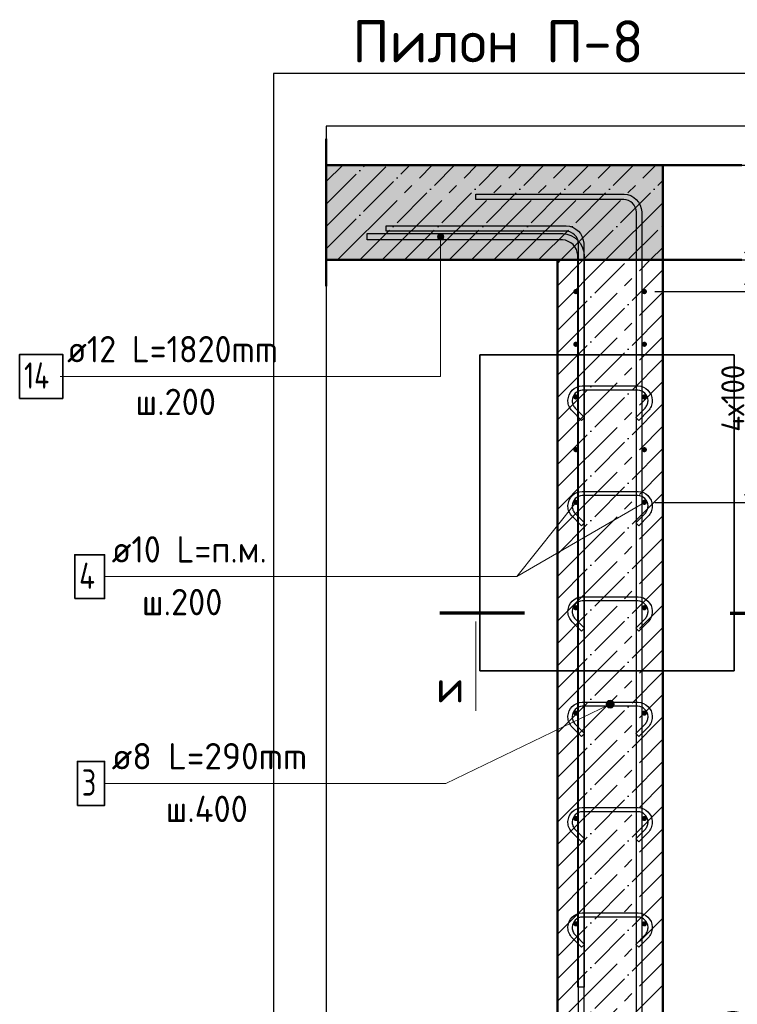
# Model space of a CAD drawing. Header units: millimetres. Extents: x -19950 to 69837, y -2757 to 40090.
# Tile 26 of 136: x -13046 to -11684, y 8500 to 10369. Entities that reach past the tile are written whole.
import ezdxf

# ---------------------------------------------------------------- set-up
doc = ezdxf.new("R2010")
doc.units = ezdxf.units.MM
doc.header["$PDMODE"] = 65
doc.linetypes.add('______11', pattern=[100, 80, -10, 0, -10])
doc.linetypes.add('______5', pattern=[220, 160, -20, 20, -20])
for name, color, linetype, lineweight in [('Standard', 7, 'Continuous', 25), ('Арм.стержн. вертикальными 1', 22, 'Continuous', 35), ('Арм.стержн.горизонт. 1', 180, 'Continuous', 35), ('Размерная линия_ общее', 7, 'Continuous', 13)]:
    doc.layers.add(name, color=color, linetype=linetype, lineweight=lineweight)
doc.layers.add('Арм.стержн. вертикальными 2', color=7, linetype='Continuous', lineweight=35, true_color=0x006e00)
doc.layers.add('Арм.стержн.Стяжки', color=7, linetype='Continuous', lineweight=35, true_color=0x501e0f)
doc.styles.add('ISOCPEUR', font='ISOCPEUR')
doc.dimstyles.new('DIMSTYLE_12', dxfattribs={"dimtxt": 44, "dimasz": 50, "dimexe": 0, "dimexo": 0, "dimgap": 22, "dimtad": 0, "dimdec": 0, "dimrnd": 5, "dimzin": 12, "dimdsep": 46, "dimtxsty": 'ISOCPEUR', "dimblk1": 'ALL_ML_STRICH', "dimblk2": 'ALL_ML_STRICH', "dimsah": 1, "dimcen": 0, "dimclrd": 7, "dimclre": 256, "dimclrt": 7, "dimadec": 0, "dimazin": 0, "dimtfac": 1, "dimtdec": 0, "dimtix": 1, "dimtmove": 2, "dimatfit": 3, "dimfxl": 0, "dimtvp": 1.2, "dimtzin": 0, "dimlwd": 0, "dimlwe": -3, "dimarcsym": 0})
doc.dimstyles.new('DIMSTYLE_7', dxfattribs={"dimtxt": 44, "dimasz": 50, "dimexe": 0, "dimexo": 0, "dimgap": 22, "dimtad": 2, "dimdec": 0, "dimrnd": 5, "dimzin": 12, "dimdsep": 46, "dimtxsty": 'ISOCPEUR', "dimblk1": 'ALL_ML_STRICH', "dimblk2": 'ALL_ML_STRICH', "dimsah": 1, "dimcen": 0, "dimclrd": 7, "dimclre": 256, "dimclrt": 7, "dimadec": 0, "dimazin": 0, "dimtfac": 1, "dimtdec": 0, "dimtix": 1, "dimtmove": 2, "dimatfit": 3, "dimfxl": 0, "dimtzin": 0, "dimlwd": 0, "dimlwe": -3, "dimarcsym": 0})

# ---------------------------------------------------------------- blocks, each defined once
blk = doc.blocks.new('ALL_ML_STRICH')
at = {"color": 0, "linetype": 'ByBlock', "lineweight": -2}
for p, q in [((0, -0.5), (0, 0.5)), ((-1, 0), (0.5, 0)), ((-0.3, -0.3), (0.3, 0.3))]:
    blk.add_line(p, q, dxfattribs=at)
blk = doc.blocks.new('*D265')
at = {"layer": 'DEFPOINTS', "color": 7, "linetype": 'Continuous', "lineweight": 13, "transparency": 33554687}
for p in [(-11825.3, 9912.6), (-11777.4, 6792.6), (-11448.1, 6792.6)]:
    blk.add_point(p, dxfattribs=at)
at = {"layer": 'Размерная линия_ общее', "color": 253, "linetype": 'Continuous', "lineweight": -2, "true_color": 0xa0a0a0, "transparency": 33554687}
for p, q in [((-11805.3, 9912.6), (-11448.1, 9912.6)), ((-11757.4, 6792.6), (-11448.1, 6792.6))]:
    blk.add_line(p, q, dxfattribs=at)
at = {"layer": 'Размерная линия_ общее', "color": 7, "linetype": 'Continuous', "lineweight": -2, "transparency": 33554687}
blk.add_line((-11448.1, 6792.6), (-11448.1, 9912.6), dxfattribs=at)
at = {"layer": 'Размерная линия_ общее', "color": 7, "linetype": 'Continuous', "lineweight": 13, "transparency": 33554687, "xscale": 50, "yscale": 50, "zscale": 50}
for p, rotation in [((-11448.1, 9912.6), 90), ((-11448.1, 6792.6), 270)]:
    blk.add_blockref('ALL_ML_STRICH', p, dxfattribs=dict(at, rotation=rotation))
at = {"layer": 'Размерная линия_ общее', "color": 7, "linetype": 'Continuous', "lineweight": 13, "transparency": 33554687, "insert": (-11485.1, 8359.2), "char_height": 44, "width": 176, "attachment_point": 5, "rotation": 90, "style": 'ISOCPEUR'}
blk.add_mtext('\\A1;{3120}', dxfattribs=at)
blk = doc.blocks.new('*D266')
at = {"layer": 'DEFPOINTS', "color": 7, "linetype": 'Continuous', "lineweight": 13, "transparency": 33554687}
for p in [(-11825.3, 10092.6), (-11825.3, 9912.6), (-11448.1, 9912.6)]:
    blk.add_point(p, dxfattribs=at)
at = {"layer": 'Размерная линия_ общее', "color": 253, "linetype": 'Continuous', "lineweight": -2, "true_color": 0xa0a0a0, "transparency": 33554687}
for p, q in [((-11805.3, 10092.6), (-11448.1, 10092.6)), ((-11805.3, 9912.6), (-11448.1, 9912.6))]:
    blk.add_line(p, q, dxfattribs=at)
at = {"layer": 'Размерная линия_ общее', "color": 7, "linetype": 'Continuous', "lineweight": -2, "transparency": 33554687}
blk.add_line((-11448.1, 9912.6), (-11448.1, 10092.6), dxfattribs=at)
at = {"layer": 'Размерная линия_ общее', "color": 7, "linetype": 'Continuous', "lineweight": 13, "transparency": 33554687, "xscale": 50, "yscale": 50, "zscale": 50}
for p, rotation in [((-11448.1, 10092.6), 90), ((-11448.1, 9912.6), 270)]:
    blk.add_blockref('ALL_ML_STRICH', p, dxfattribs=dict(at, rotation=rotation))
at = {"layer": 'Размерная линия_ общее', "color": 7, "linetype": 'Continuous', "lineweight": 13, "transparency": 33554687, "insert": (-11485.1, 10009.2), "char_height": 44, "width": 132, "attachment_point": 5, "rotation": 90, "style": 'ISOCPEUR'}
blk.add_mtext('\\A1;{180}', dxfattribs=at)
blk = doc.blocks.new('*D269')
at = {"layer": 'DEFPOINTS', "color": 7, "linetype": 'Continuous', "lineweight": 13, "transparency": 33554687}
for p in [(-11860.3, 9452.6), (-11860.3, 7252.6), (-11655.3, 7252.6)]:
    blk.add_point(p, dxfattribs=at)
at = {"layer": 'Размерная линия_ общее', "color": 253, "linetype": 'Continuous', "lineweight": -2, "true_color": 0xa0a0a0, "transparency": 33554687}
for p, q in [((-11840.3, 9452.6), (-11655.3, 9452.6)), ((-11840.3, 7252.6), (-11655.3, 7252.6))]:
    blk.add_line(p, q, dxfattribs=at)
at = {"layer": 'Размерная линия_ общее', "color": 7, "linetype": 'Continuous', "lineweight": -2, "transparency": 33554687}
blk.add_line((-11655.3, 7252.6), (-11655.3, 9452.6), dxfattribs=at)
at = {"layer": 'Размерная линия_ общее', "color": 7, "linetype": 'Continuous', "lineweight": 13, "transparency": 33554687, "xscale": 50, "yscale": 50, "zscale": 50}
for p, rotation in [((-11655.3, 9452.6), 90), ((-11655.3, 7252.6), 270)]:
    blk.add_blockref('ALL_ML_STRICH', p, dxfattribs=dict(at, rotation=rotation))
at = {"layer": 'Размерная линия_ общее', "color": 7, "linetype": 'Continuous', "lineweight": 13, "transparency": 33554687, "insert": (-11714.3, 8208.6), "char_height": 44, "width": 2.2, "attachment_point": 1, "rotation": 90, "line_spacing_factor": 0.60241, "style": 'ISOCPEUR'}
blk.add_mtext('\\W0.91;11х200=2200', dxfattribs=at)
blk = doc.blocks.new('*D270')
at = {"layer": 'DEFPOINTS', "color": 7, "linetype": 'Continuous', "lineweight": 13, "transparency": 33554687}
for p in [(-11860.3, 9852.6), (-11860.3, 9452.6), (-11655.3, 9452.6)]:
    blk.add_point(p, dxfattribs=at)
at = {"layer": 'Размерная линия_ общее', "color": 253, "linetype": 'Continuous', "lineweight": -2, "true_color": 0xa0a0a0, "transparency": 33554687}
for p, q in [((-11840.3, 9852.6), (-11655.3, 9852.6)), ((-11840.3, 9452.6), (-11655.3, 9452.6))]:
    blk.add_line(p, q, dxfattribs=at)
at = {"layer": 'Размерная линия_ общее', "color": 7, "linetype": 'Continuous', "lineweight": -2, "transparency": 33554687}
blk.add_line((-11655.3, 9452.6), (-11655.3, 9852.6), dxfattribs=at)
at = {"layer": 'Размерная линия_ общее', "color": 7, "linetype": 'Continuous', "lineweight": 13, "transparency": 33554687, "xscale": 50, "yscale": 50, "zscale": 50}
for p, rotation in [((-11655.3, 9852.6), 90), ((-11655.3, 9452.6), 270)]:
    blk.add_blockref('ALL_ML_STRICH', p, dxfattribs=dict(at, rotation=rotation))
at = {"layer": 'Размерная линия_ общее', "color": 7, "linetype": 'Continuous', "lineweight": 13, "transparency": 33554687, "insert": (-11714.3, 9586.6), "char_height": 44, "width": 2.2, "attachment_point": 1, "rotation": 90, "line_spacing_factor": 0.60241, "style": 'ISOCPEUR'}
blk.add_mtext('\\W0.91;4х100', dxfattribs=at)
blk = doc.blocks.new('*D271')
at = {"layer": 'DEFPOINTS', "color": 7, "linetype": 'Continuous', "lineweight": 13, "transparency": 33554687}
for p in [(-11825.3, 9912.6), (-11860.3, 9852.6), (-11655.3, 9852.6)]:
    blk.add_point(p, dxfattribs=at)
at = {"layer": 'Размерная линия_ общее', "color": 253, "linetype": 'Continuous', "lineweight": -2, "true_color": 0xa0a0a0, "transparency": 33554687}
for p, q in [((-11805.3, 9912.6), (-11655.3, 9912.6)), ((-11840.3, 9852.6), (-11655.3, 9852.6))]:
    blk.add_line(p, q, dxfattribs=at)
at = {"layer": 'Размерная линия_ общее', "color": 7, "linetype": 'Continuous', "lineweight": -2, "transparency": 33554687}
blk.add_line((-11655.3, 9852.6), (-11655.3, 9912.6), dxfattribs=at)
at = {"layer": 'Размерная линия_ общее', "color": 7, "linetype": 'Continuous', "lineweight": 13, "transparency": 33554687, "xscale": 50, "yscale": 50, "zscale": 50}
for p, rotation in [((-11655.3, 9912.6), 90), ((-11655.3, 9852.6), 270)]:
    blk.add_blockref('ALL_ML_STRICH', p, dxfattribs=dict(at, rotation=rotation))
at = {"layer": 'Размерная линия_ общее', "color": 7, "linetype": 'Continuous', "lineweight": 13, "transparency": 33554687, "insert": (-11566.3, 9780.7), "char_height": 44, "width": 88, "attachment_point": 5, "rotation": 90, "style": 'ISOCPEUR'}
blk.add_mtext('\\A1;{60}', dxfattribs=at)

msp = doc.modelspace()

# ---------------------------------------------------------------- hatches: boundary and pattern name
at = {"layer": 'Standard', "linetype": 'Continuous', "lineweight": -3, "transparency": 33554687}
msp.add_hatch(color=7, dxfattribs=at).paths.add_polyline_path([(-11825.3, 9912.6), (-11825.3, 10092.6), (-12464.1, 10092.6), (-12464.1, 9912.6)])
at = {"layer": 'Арм.стержн. вертикальными 2', "linetype": 'Continuous', "lineweight": 13, "transparency": 33554687}
for points in [[(-12252.3, 9959.6), (-12241.9, 9959.6), (-12244.1, 9961.8)], [(-12252.3, 9959.6), (-12244.1, 9961.8), (-12250.1, 9961.8)], [(-12250.1, 9961.8), (-12244.1, 9961.8), (-12247.1, 9962.6)], [(-12253.1, 9956.6), (-12241.1, 9956.6), (-12241.9, 9959.6)], [(-12253.1, 9956.6), (-12241.9, 9959.6), (-12252.3, 9959.6)], [(-12252.3, 9953.6), (-12241.1, 9956.6), (-12253.1, 9956.6)], [(-12252.3, 9953.6), (-12241.9, 9953.6), (-12241.1, 9956.6)], [(-12250.1, 9951.5), (-12241.9, 9953.6), (-12252.3, 9953.6)], [(-12250.1, 9951.5), (-12244.1, 9951.5), (-12241.9, 9953.6)], [(-12244.1, 9951.5), (-12250.1, 9951.5), (-12247.1, 9950.6)]]:
    msp.add_hatch(color=7, dxfattribs=at).paths.add_polyline_path(points)
at = {"layer": 'Арм.стержн.горизонт. 1', "linetype": 'Continuous', "lineweight": 50, "transparency": 33554687}
for points in [[(-11985.3, 9852.6), (-11985.7, 9854.5), (-11986.8, 9856.1), (-11988.4, 9857.2), (-11990.3, 9857.6), (-11992.2, 9857.2), (-11993.9, 9856.1), (-11994.9, 9854.5), (-11995.3, 9852.6), (-11994.9, 9850.7), (-11993.9, 9849.1), (-11992.2, 9848), (-11990.3, 9847.6), (-11988.4, 9848), (-11986.8, 9849.1), (-11985.7, 9850.7)], [(-11855.3, 9852.6), (-11855.7, 9854.5), (-11856.8, 9856.1), (-11858.4, 9857.2), (-11860.3, 9857.6), (-11862.2, 9857.2), (-11863.9, 9856.1), (-11864.9, 9854.5), (-11865.3, 9852.6), (-11864.9, 9850.7), (-11863.9, 9849.1), (-11862.2, 9848), (-11860.3, 9847.6), (-11858.4, 9848), (-11856.8, 9849.1), (-11855.7, 9850.7)], [(-11985.3, 9752.6), (-11985.7, 9754.5), (-11986.8, 9756.1), (-11988.4, 9757.2), (-11990.3, 9757.6), (-11992.2, 9757.2), (-11993.9, 9756.1), (-11994.9, 9754.5), (-11995.3, 9752.6), (-11994.9, 9750.7), (-11993.9, 9749.1), (-11992.2, 9748), (-11990.3, 9747.6), (-11988.4, 9748), (-11986.8, 9749.1), (-11985.7, 9750.7)], [(-11855.3, 9752.6), (-11855.7, 9754.5), (-11856.8, 9756.1), (-11858.4, 9757.2), (-11860.3, 9757.6), (-11862.2, 9757.2), (-11863.9, 9756.1), (-11864.9, 9754.5), (-11865.3, 9752.6), (-11864.9, 9750.7), (-11863.9, 9749.1), (-11862.2, 9748), (-11860.3, 9747.6), (-11858.4, 9748), (-11856.8, 9749.1), (-11855.7, 9750.7)], [(-11985.3, 9652.6), (-11985.7, 9654.5), (-11986.8, 9656.1), (-11988.4, 9657.2), (-11990.3, 9657.6), (-11992.2, 9657.2), (-11993.9, 9656.1), (-11994.9, 9654.5), (-11995.3, 9652.6), (-11994.9, 9650.7), (-11993.9, 9649.1), (-11992.2, 9648), (-11990.3, 9647.6), (-11988.4, 9648), (-11986.8, 9649.1), (-11985.7, 9650.7)], [(-11855.3, 9652.6), (-11855.7, 9654.5), (-11856.8, 9656.1), (-11858.4, 9657.2), (-11860.3, 9657.6), (-11862.2, 9657.2), (-11863.9, 9656.1), (-11864.9, 9654.5), (-11865.3, 9652.6), (-11864.9, 9650.7), (-11863.9, 9649.1), (-11862.2, 9648), (-11860.3, 9647.6), (-11858.4, 9648), (-11856.8, 9649.1), (-11855.7, 9650.7)], [(-11985.3, 9552.6), (-11985.7, 9554.5), (-11986.8, 9556.1), (-11988.4, 9557.2), (-11990.3, 9557.6), (-11992.2, 9557.2), (-11993.9, 9556.1), (-11994.9, 9554.5), (-11995.3, 9552.6), (-11994.9, 9550.7), (-11993.9, 9549.1), (-11992.2, 9548), (-11990.3, 9547.6), (-11988.4, 9548), (-11986.8, 9549.1), (-11985.7, 9550.7)], [(-11855.3, 9552.6), (-11855.7, 9554.5), (-11856.8, 9556.1), (-11858.4, 9557.2), (-11860.3, 9557.6), (-11862.2, 9557.2), (-11863.9, 9556.1), (-11864.9, 9554.5), (-11865.3, 9552.6), (-11864.9, 9550.7), (-11863.9, 9549.1), (-11862.2, 9548), (-11860.3, 9547.6), (-11858.4, 9548), (-11856.8, 9549.1), (-11855.7, 9550.7)], [(-11985.3, 9452.6), (-11985.7, 9454.5), (-11986.8, 9456.1), (-11988.4, 9457.2), (-11990.3, 9457.6), (-11992.2, 9457.2), (-11993.9, 9456.1), (-11994.9, 9454.5), (-11995.3, 9452.6), (-11994.9, 9450.7), (-11993.9, 9449.1), (-11992.2, 9448), (-11990.3, 9447.6), (-11988.4, 9448), (-11986.8, 9449.1), (-11985.7, 9450.7)], [(-11855.3, 9452.6), (-11855.7, 9454.5), (-11856.8, 9456.1), (-11858.4, 9457.2), (-11860.3, 9457.6), (-11862.2, 9457.2), (-11863.9, 9456.1), (-11864.9, 9454.5), (-11865.3, 9452.6), (-11864.9, 9450.7), (-11863.9, 9449.1), (-11862.2, 9448), (-11860.3, 9447.6), (-11858.4, 9448), (-11856.8, 9449.1), (-11855.7, 9450.7)], [(-11985.3, 9252.6), (-11985.7, 9254.5), (-11986.8, 9256.1), (-11988.4, 9257.2), (-11990.3, 9257.6), (-11992.2, 9257.2), (-11993.9, 9256.1), (-11994.9, 9254.5), (-11995.3, 9252.6), (-11994.9, 9250.7), (-11993.9, 9249.1), (-11992.2, 9248), (-11990.3, 9247.6), (-11988.4, 9248), (-11986.8, 9249.1), (-11985.7, 9250.7)], [(-11855.3, 9252.6), (-11855.7, 9254.5), (-11856.8, 9256.1), (-11858.4, 9257.2), (-11860.3, 9257.6), (-11862.2, 9257.2), (-11863.9, 9256.1), (-11864.9, 9254.5), (-11865.3, 9252.6), (-11864.9, 9250.7), (-11863.9, 9249.1), (-11862.2, 9248), (-11860.3, 9247.6), (-11858.4, 9248), (-11856.8, 9249.1), (-11855.7, 9250.7)], [(-11985.3, 9052.6), (-11985.7, 9054.5), (-11986.8, 9056.1), (-11988.4, 9057.2), (-11990.3, 9057.6), (-11992.2, 9057.2), (-11993.9, 9056.1), (-11994.9, 9054.5), (-11995.3, 9052.6), (-11994.9, 9050.7), (-11993.9, 9049.1), (-11992.2, 9048), (-11990.3, 9047.6), (-11988.4, 9048), (-11986.8, 9049.1), (-11985.7, 9050.7)], [(-11855.3, 9052.6), (-11855.7, 9054.5), (-11856.8, 9056.1), (-11858.4, 9057.2), (-11860.3, 9057.6), (-11862.2, 9057.2), (-11863.9, 9056.1), (-11864.9, 9054.5), (-11865.3, 9052.6), (-11864.9, 9050.7), (-11863.9, 9049.1), (-11862.2, 9048), (-11860.3, 9047.6), (-11858.4, 9048), (-11856.8, 9049.1), (-11855.7, 9050.7)], [(-11985.3, 8852.6), (-11985.7, 8854.5), (-11986.8, 8856.1), (-11988.4, 8857.2), (-11990.3, 8857.6), (-11992.2, 8857.2), (-11993.9, 8856.1), (-11994.9, 8854.5), (-11995.3, 8852.6), (-11994.9, 8850.7), (-11993.9, 8849.1), (-11992.2, 8848), (-11990.3, 8847.6), (-11988.4, 8848), (-11986.8, 8849.1), (-11985.7, 8850.7)], [(-11855.3, 8852.6), (-11855.7, 8854.5), (-11856.8, 8856.1), (-11858.4, 8857.2), (-11860.3, 8857.6), (-11862.2, 8857.2), (-11863.9, 8856.1), (-11864.9, 8854.5), (-11865.3, 8852.6), (-11864.9, 8850.7), (-11863.9, 8849.1), (-11862.2, 8848), (-11860.3, 8847.6), (-11858.4, 8848), (-11856.8, 8849.1), (-11855.7, 8850.7)], [(-11985.3, 8652.6), (-11985.7, 8654.5), (-11986.8, 8656.1), (-11988.4, 8657.2), (-11990.3, 8657.6), (-11992.2, 8657.2), (-11993.9, 8656.1), (-11994.9, 8654.5), (-11995.3, 8652.6), (-11994.9, 8650.7), (-11993.9, 8649.1), (-11992.2, 8648), (-11990.3, 8647.6), (-11988.4, 8648), (-11986.8, 8649.1), (-11985.7, 8650.7)], [(-11855.3, 8652.6), (-11855.7, 8654.5), (-11856.8, 8656.1), (-11858.4, 8657.2), (-11860.3, 8657.6), (-11862.2, 8657.2), (-11863.9, 8656.1), (-11864.9, 8654.5), (-11865.3, 8652.6), (-11864.9, 8650.7), (-11863.9, 8649.1), (-11862.2, 8648), (-11860.3, 8647.6), (-11858.4, 8648), (-11856.8, 8649.1), (-11855.7, 8650.7)]]:
    msp.add_hatch(color=4, dxfattribs=at).paths.add_polyline_path(points)
at = {"layer": 'Арм.стержн.Стяжки', "linetype": 'Continuous', "lineweight": 13, "transparency": 33554687}
for points in [[(-11932.8, 9070.1), (-11925.9, 9062), (-11931.5, 9073.7)], [(-11929.5, 9063.3), (-11932.8, 9070.1), (-11932.1, 9066.2)], [(-11932.8, 9070.1), (-11929.5, 9063.3), (-11925.9, 9062)], [(-11931.5, 9073.7), (-11922.1, 9062.7), (-11928.6, 9076.2)], [(-11931.5, 9073.7), (-11925.9, 9062), (-11922.1, 9062.7)], [(-11928.6, 9076.2), (-11919.1, 9065.3), (-11924.7, 9076.9)], [(-11928.6, 9076.2), (-11922.1, 9062.7), (-11919.1, 9065.3)], [(-11924.7, 9076.9), (-11919.1, 9065.3), (-11917.9, 9068.9)], [(-11924.7, 9076.9), (-11917.9, 9068.9), (-11921.1, 9075.7)], [(-11921.1, 9075.7), (-11917.9, 9068.9), (-11918.6, 9072.7)]]:
    msp.add_hatch(color=7, dxfattribs=at).paths.add_polyline_path(points)

# ---------------------------------------------------------------- linework, layer by layer
at = {"layer": 'Standard', "color": 52, "linetype": 'Continuous', "lineweight": -3, "transparency": 33554687}
for p, q in [((-12464.1, 10166.3), (-12464.1, 6462.4)), ((-11561.3, 10166.3), (-12464.1, 10166.3)), ((-12464.1, 10166.3), (-12464.1, 6462.4)), ((-11561.3, 10166.3), (-12464.1, 10166.3)), ((-11690, 9732.6), (-12172.6, 9732.6)), ((-12172.6, 9732.6), (-11690, 9732.6)), ((-12172.6, 9732.6), (-12172.6, 9132.6)), ((-12172.6, 9132.6), (-12172.6, 9732.6)), ((-11690, 9732.6), (-11690, 9132.6)), ((-11690, 9132.6), (-11690, 9732.6)), ((-12172.6, 9132.6), (-11690, 9132.6)), ((-11690, 9132.6), (-12172.6, 9132.6))]:
    msp.add_line(p, q, dxfattribs=at)
at = {"layer": 'Standard', "color": 7, "linetype": 'Continuous', "lineweight": 50, "transparency": 33554687}
for p, q in [((-12464.1, 9862.6), (-12464.1, 10142.6)), ((-11825.3, 10092.6), (-12464.1, 10092.6)), ((-11675.3, 10092.6), (-11825.3, 10092.6)), ((-11825.3, 9912.6), (-11825.3, 10092.6)), ((-12464.1, 9912.6), (-12025.3, 9912.6)), ((-11825.3, 9912.6), (-12025.3, 9912.6)), ((-12025.3, 9912.6), (-12025.3, 6792.6)), ((-12025.3, 9912.6), (-11825.3, 9912.6)), ((-11825.3, 6792.6), (-11825.3, 9912.6)), ((-11825.3, 9912.6), (-11675.3, 9912.6))]:
    msp.add_line(p, q, dxfattribs=at)
at = {"layer": 'Standard', "color": 7, "linetype": '______11', "lineweight": -3, "transparency": 33554687}
for p, q in [((-12464.1, 10018.8), (-12390.3, 10092.6)), ((-12464.1, 9934), (-12305.4, 10092.6)), ((-12400.6, 9912.6), (-12220.6, 10092.6)), ((-12315.7, 9912.6), (-12135.7, 10092.6)), ((-12230.9, 9912.6), (-12050.9, 10092.6)), ((-12146, 9912.6), (-11966, 10092.6)), ((-12061.2, 9912.6), (-11881.2, 10092.6)), ((-11976.3, 9912.6), (-11825.3, 10063.6)), ((-11891.5, 9912.6), (-11825.3, 9978.8)), ((-12025.3, 9778.8), (-11891.5, 9912.6)), ((-12025.3, 9863.6), (-11976.3, 9912.6)), ((-12025.3, 9693.9), (-11825.3, 9893.9)), ((-12025.3, 9609), (-11825.3, 9809)), ((-12025.3, 9524.2), (-11825.3, 9724.2)), ((-12025.3, 9439.3), (-11825.3, 9639.3)), ((-12025.3, 9354.5), (-11825.3, 9554.5)), ((-12025.3, 9269.6), (-11825.3, 9469.6)), ((-12025.3, 9184.8), (-11825.3, 9384.8)), ((-12025.3, 9099.9), (-11825.3, 9299.9)), ((-12025.3, 9015.1), (-11825.3, 9215.1)), ((-12025.3, 8930.2), (-11825.3, 9130.2)), ((-12025.3, 8845.4), (-11825.3, 9045.4)), ((-12025.3, 8760.5), (-11825.3, 8960.5)), ((-12025.3, 8675.7), (-11825.3, 8875.7)), ((-12025.3, 8590.8), (-11825.3, 8790.8)), ((-12025.3, 8506), (-11825.3, 8706)), ((-12025.3, 8421.1), (-11825.3, 8621.1)), ((-12025.3, 8336.3), (-11825.3, 8536.3))]:
    msp.add_line(p, q, dxfattribs=at)
at = {"layer": 'Standard', "color": 7, "linetype": '______5', "lineweight": -3, "transparency": 33554687}
for p, q in [((-12464.1, 10061.3), (-12432.7, 10092.6)), ((-12464.1, 9976.4), (-12347.9, 10092.6)), ((-12443, 9912.6), (-12263, 10092.6)), ((-12358.1, 9912.6), (-12178.1, 10092.6)), ((-12273.3, 9912.6), (-12093.3, 10092.6)), ((-12188.4, 9912.6), (-12008.4, 10092.6)), ((-12103.6, 9912.6), (-11923.6, 10092.6)), ((-12018.7, 9912.6), (-11838.7, 10092.6)), ((-11933.9, 9912.6), (-11825.3, 10021.2)), ((-11849, 9912.6), (-11825.3, 9936.3)), ((-12025.3, 9736.3), (-11849, 9912.6)), ((-12025.3, 9821.2), (-11933.9, 9912.6)), ((-12025.3, 9906), (-12018.7, 9912.6)), ((-12025.3, 9651.5), (-11825.3, 9851.5)), ((-12025.3, 9566.6), (-11825.3, 9766.6)), ((-12025.3, 9481.8), (-11825.3, 9681.8)), ((-12025.3, 9396.9), (-11825.3, 9596.9)), ((-12025.3, 9312.1), (-11825.3, 9512.1)), ((-12025.3, 9227.2), (-11825.3, 9427.2)), ((-12025.3, 9142.4), (-11825.3, 9342.4)), ((-12025.3, 9057.5), (-11825.3, 9257.5)), ((-12025.3, 8972.6), (-11825.3, 9172.6)), ((-12025.3, 8887.8), (-11825.3, 9087.8)), ((-12025.3, 8802.9), (-11825.3, 9002.9)), ((-12025.3, 8718.1), (-11825.3, 8918.1)), ((-12025.3, 8633.2), (-11825.3, 8833.2)), ((-12025.3, 8548.4), (-11825.3, 8748.4)), ((-12025.3, 8463.5), (-11825.3, 8663.5)), ((-12025.3, 8378.7), (-11825.3, 8578.7))]:
    msp.add_line(p, q, dxfattribs=at)
at = {"layer": 'Standard', "color": 7, "linetype": 'Continuous', "lineweight": 13, "transparency": 33554687}
for p, q in [((-11860.3, 9452.6), (-12102.5, 9311.7)), ((-12180, 9226.5), (-12180, 9056.9))]:
    msp.add_line(p, q, dxfattribs=at)
at = {"layer": 'Standard', "color": 7, "linetype": 'Continuous', "lineweight": 70, "transparency": 33554687}
for p, q in [((-12087.7, 9242.5), (-12248.5, 9242.5)), ((-11697.7, 9242.5), (-11536.9, 9242.5))]:
    msp.add_line(p, q, dxfattribs=at)
at = {"layer": 'Standard', "color": 7, "linetype": 'Continuous', "lineweight": 25, "transparency": 33554687}
msp.add_lwpolyline([(-12564.1, 6362.4), (-11461.3, 6362.4), (-11461.3, 10266.3), (-12564.1, 10266.3), (-12564.1, 6362.4)], dxfattribs=at)
at = {"layer": 'Арм.стержн. вертикальными 1', "color": 4, "linetype": 'Continuous', "lineweight": 25, "transparency": 33554687}
for points in [[(-11875.3, 6792.6), (-11875.3, 10003.6), (-11875.9, 10008.1), (-11877.5, 10012.7), (-11879.8, 10016.9), (-11882.7, 10020.3), (-11886.1, 10023.1), (-11890.3, 10025.5), (-11894.8, 10027), (-11899.4, 10027.6), (-12180.3, 10027.6), (-12180.3, 10037.6), (-11898.7, 10037.6), (-11892.6, 10036.8), (-11886.2, 10034.7), (-11880.4, 10031.4), (-11875.6, 10027.4), (-11871.5, 10022.6), (-11868.3, 10016.7), (-11866.2, 10010.4), (-11865.3, 10004.3), (-11865.3, 6792.6), (-11875.3, 6792.6)], [(-11875.3, 6792.6), (-11875.3, 10003.6), (-11875.9, 10008.1), (-11877.5, 10012.7), (-11879.8, 10016.9), (-11882.7, 10020.3), (-11886.1, 10023.1), (-11890.3, 10025.5), (-11894.8, 10027), (-11899.4, 10027.6), (-12180.3, 10027.6), (-12180.3, 10037.6), (-11898.7, 10037.6), (-11892.6, 10036.8), (-11886.2, 10034.7), (-11880.4, 10031.4), (-11875.6, 10027.4), (-11871.5, 10022.6), (-11868.3, 10016.7), (-11866.2, 10010.4), (-11865.3, 10004.3), (-11865.3, 6792.6), (-11875.3, 6792.6)], [(-11985.3, 6792.6), (-11985.3, 9943.6), (-11985.9, 9948.1), (-11987.5, 9952.7), (-11989.8, 9956.9), (-11992.7, 9960.3), (-11996.1, 9963.1), (-12000.3, 9965.5), (-12004.8, 9967), (-12009.4, 9967.6), (-12350.3, 9967.6), (-12350.3, 9977.6), (-12008.7, 9977.6), (-12002.6, 9976.8), (-11996.2, 9974.7), (-11990.4, 9971.4), (-11985.6, 9967.4), (-11981.5, 9962.6), (-11978.3, 9956.7), (-11976.2, 9950.4), (-11975.3, 9944.3), (-11975.3, 6792.6), (-11985.3, 6792.6)], [(-11985.3, 6792.6), (-11985.3, 9943.6), (-11985.9, 9948.1), (-11987.5, 9952.7), (-11989.8, 9956.9), (-11992.7, 9960.3), (-11996.1, 9963.1), (-12000.3, 9965.5), (-12004.8, 9967), (-12009.4, 9967.6), (-12350.3, 9967.6), (-12350.3, 9977.6), (-12008.7, 9977.6), (-12002.6, 9976.8), (-11996.2, 9974.7), (-11990.4, 9971.4), (-11985.6, 9967.4), (-11981.5, 9962.6), (-11978.3, 9956.7), (-11976.2, 9950.4), (-11975.3, 9944.3), (-11975.3, 6792.6), (-11985.3, 6792.6)]]:
    msp.add_lwpolyline(points, dxfattribs=at)
at = {"layer": 'Арм.стержн. вертикальными 2', "color": 7, "linetype": 'Continuous', "lineweight": 13, "transparency": 33554687}
for p, q in [((-12247.1, 9962.6), (-12247.1, 9962.6)), ((-12253.1, 9956.6), (-12253.1, 9956.6)), ((-12247.1, 9691.7), (-12247.1, 9956.6)), ((-12247.1, 9950.6), (-12247.1, 9950.6)), ((-12241.1, 9956.6), (-12241.1, 9956.6)), ((-12969.6, 9691.7), (-12247.1, 9691.7))]:
    msp.add_line(p, q, dxfattribs=at)
at = {"layer": 'Арм.стержн. вертикальными 2', "color": 34, "linetype": 'Continuous', "lineweight": 25, "transparency": 33554687}
msp.add_lwpolyline([(-12386.8, 9962.6), (-12014.9, 9962.6), (-12007.5, 9961.6), (-11999.9, 9959.1), (-11992.9, 9955.2), (-11987.1, 9950.3), (-11982.3, 9944.6), (-11978.4, 9937.5), (-11975.9, 9929.9), (-11974.8, 9922.6), (-11974.8, 8532.6), (-11986.8, 8532.6), (-11986.8, 9921.8), (-11987.6, 9927.2), (-11989.4, 9932.7), (-11992.2, 9937.7), (-11995.6, 9941.8), (-11999.7, 9945.2), (-12004.8, 9948), (-12010.3, 9949.9), (-12015.7, 9950.6), (-12386.8, 9950.6), (-12386.8, 9962.6)], dxfattribs=at)
msp.add_lwpolyline([(-12386.8, 9962.6), (-12014.9, 9962.6), (-12007.5, 9961.6), (-11999.9, 9959.1), (-11992.9, 9955.2), (-11987.1, 9950.3), (-11982.3, 9944.6), (-11978.4, 9937.5), (-11975.9, 9929.9), (-11974.8, 9922.6), (-11974.8, 8532.6), (-11986.8, 8532.6), (-11986.8, 9921.8), (-11987.6, 9927.2), (-11989.4, 9932.7), (-11992.2, 9937.7), (-11995.6, 9941.8), (-11999.7, 9945.2), (-12004.8, 9948), (-12010.3, 9949.9), (-12015.7, 9950.6), (-12386.8, 9950.6), (-12386.8, 9962.6)], dxfattribs=at)
at = {"layer": 'Арм.стержн. вертикальными 2', "color": 7, "linetype": 'Continuous', "lineweight": 35, "transparency": 33554687}
msp.add_lwpolyline([(-13046.3, 9650), (-12964.6, 9650), (-12964.6, 9733.3), (-13046.3, 9733.3), (-13046.3, 9650)], dxfattribs=at)
at = {"layer": 'Арм.стержн. вертикальными 2', "color": 7, "linetype": 'Continuous', "lineweight": 13, "transparency": 33554687}
msp.add_circle((-12247.1, 9956.6), 6, dxfattribs=at)
at = {"layer": 'Арм.стержн.горизонт. 1', "color": 52, "linetype": 'Continuous', "lineweight": 50, "transparency": 33554687}
for p, q in [((-12025.3, 9912.6), (-12025.3, 9912.6)), ((-11825.3, 9912.6), (-11825.3, 9912.6))]:
    msp.add_line(p, q, dxfattribs=at)
at = {"layer": 'Арм.стержн.горизонт. 1', "color": 7, "linetype": 'Continuous', "lineweight": 13, "transparency": 33554687}
for p, q in [((-12102.5, 9311.7), (-11990.3, 9452.6)), ((-12885, 9311.7), (-12102.5, 9311.7))]:
    msp.add_line(p, q, dxfattribs=at)
at = {"layer": 'Арм.стержн.горизонт. 1', "color": 7, "linetype": 'Continuous', "lineweight": 35, "transparency": 33554687}
msp.add_lwpolyline([(-12941.6, 9270), (-12885, 9270), (-12885, 9353.3), (-12941.6, 9353.3), (-12941.6, 9270)], dxfattribs=at)
at = {"layer": 'Арм.стержн.Стяжки', "color": 7, "linetype": 'Continuous', "lineweight": 13, "transparency": 33554687}
for p, q in [((-12237.5, 8919.2), (-11925.3, 9069.5)), ((-11932.1, 9066.2), (-11932.1, 9066.2)), ((-11928.6, 9076.2), (-11928.6, 9076.2)), ((-11918.6, 9072.7), (-11918.6, 9072.7)), ((-11922.1, 9062.7), (-11922.1, 9062.7)), ((-12885, 8919.2), (-12237.5, 8919.2))]:
    msp.add_line(p, q, dxfattribs=at)
at = {"layer": 'Арм.стержн.Стяжки', "color": 40, "linetype": 'Continuous', "lineweight": 25, "transparency": 33554687}
for points in [[(-11876.8, 9613.7), (-11858.9, 9631.6), (-11857.7, 9633), (-11856.6, 9634.6), (-11855.6, 9636.2), (-11854.8, 9637.8), (-11854.2, 9639.6), (-11853.8, 9641.4), (-11853.5, 9643.2), (-11853.3, 9645.1), (-11853.3, 9646.2), (-11853.8, 9649.9), (-11855, 9653.5), (-11856.9, 9656.9), (-11859.2, 9659.6), (-11861.9, 9661.9), (-11865.3, 9663.8), (-11868.9, 9665), (-11872.6, 9665.5), (-11978.1, 9665.5), (-11981.7, 9665), (-11985.4, 9663.8), (-11988.7, 9661.9), (-11991.5, 9659.6), (-11993.7, 9656.9), (-11995.6, 9653.5), (-11996.8, 9649.9), (-11997.3, 9646.2), (-11997.3, 9645.1), (-11997.2, 9643.2), (-11996.9, 9641.4), (-11996.4, 9639.6), (-11995.8, 9637.8), (-11995, 9636.2), (-11994.1, 9634.6), (-11993, 9633), (-11991.7, 9631.6), (-11973.9, 9613.7), (-11979.5, 9608.1), (-11997.6, 9626.1), (-11999.2, 9628.1), (-12000.8, 9630.2), (-12002.1, 9632.4), (-12003.2, 9634.8), (-12004.1, 9637.2), (-12004.7, 9639.7), (-12005.1, 9642.3), (-12005.3, 9644.8), (-12005.3, 9646.8), (-12004.6, 9651.7), (-12003, 9656.8), (-12000.3, 9661.4), (-11997.1, 9665.3), (-11993.3, 9668.5), (-11988.6, 9671.1), (-11983.5, 9672.8), (-11978.6, 9673.5), (-11872, 9673.5), (-11867.1, 9672.8), (-11862, 9671.1), (-11857.4, 9668.5), (-11853.5, 9665.3), (-11850.3, 9661.4), (-11847.7, 9656.8), (-11846, 9651.7), (-11845.3, 9646.8), (-11845.3, 9644.8), (-11845.5, 9642.3), (-11845.9, 9639.7), (-11846.6, 9637.2), (-11847.4, 9634.8), (-11848.5, 9632.4), (-11849.9, 9630.2), (-11851.4, 9628.1), (-11853.1, 9626.1), (-11871.1, 9608.1), (-11876.8, 9613.7)], [(-11876.8, 9413.7), (-11858.9, 9431.6), (-11857.7, 9433), (-11856.6, 9434.6), (-11855.6, 9436.2), (-11854.8, 9437.8), (-11854.2, 9439.6), (-11853.8, 9441.4), (-11853.5, 9443.2), (-11853.3, 9445.1), (-11853.3, 9446.2), (-11853.8, 9449.9), (-11855, 9453.5), (-11856.9, 9456.9), (-11859.2, 9459.6), (-11861.9, 9461.9), (-11865.3, 9463.8), (-11868.9, 9465), (-11872.6, 9465.5), (-11978.1, 9465.5), (-11981.7, 9465), (-11985.4, 9463.8), (-11988.7, 9461.9), (-11991.5, 9459.6), (-11993.7, 9456.9), (-11995.6, 9453.5), (-11996.8, 9449.9), (-11997.3, 9446.2), (-11997.3, 9445.1), (-11997.2, 9443.2), (-11996.9, 9441.4), (-11996.4, 9439.6), (-11995.8, 9437.8), (-11995, 9436.2), (-11994.1, 9434.6), (-11993, 9433), (-11991.7, 9431.6), (-11973.9, 9413.7), (-11979.5, 9408.1), (-11997.6, 9426.1), (-11999.2, 9428.1), (-12000.8, 9430.2), (-12002.1, 9432.4), (-12003.2, 9434.8), (-12004.1, 9437.2), (-12004.7, 9439.7), (-12005.1, 9442.3), (-12005.3, 9444.8), (-12005.3, 9446.8), (-12004.6, 9451.7), (-12003, 9456.8), (-12000.3, 9461.4), (-11997.1, 9465.3), (-11993.3, 9468.5), (-11988.6, 9471.1), (-11983.5, 9472.8), (-11978.6, 9473.5), (-11872, 9473.5), (-11867.1, 9472.8), (-11862, 9471.1), (-11857.4, 9468.5), (-11853.5, 9465.3), (-11850.3, 9461.4), (-11847.7, 9456.8), (-11846, 9451.7), (-11845.3, 9446.8), (-11845.3, 9444.8), (-11845.5, 9442.3), (-11845.9, 9439.7), (-11846.6, 9437.2), (-11847.4, 9434.8), (-11848.5, 9432.4), (-11849.9, 9430.2), (-11851.4, 9428.1), (-11853.1, 9426.1), (-11871.1, 9408.1), (-11876.8, 9413.7)], [(-11876.8, 9213.7), (-11858.9, 9231.6), (-11857.7, 9233), (-11856.6, 9234.6), (-11855.6, 9236.2), (-11854.8, 9237.8), (-11854.2, 9239.6), (-11853.8, 9241.4), (-11853.5, 9243.2), (-11853.3, 9245.1), (-11853.3, 9246.2), (-11853.8, 9249.9), (-11855, 9253.5), (-11856.9, 9256.9), (-11859.2, 9259.6), (-11861.9, 9261.9), (-11865.3, 9263.8), (-11868.9, 9265), (-11872.6, 9265.5), (-11978.1, 9265.5), (-11981.7, 9265), (-11985.4, 9263.8), (-11988.7, 9261.9), (-11991.5, 9259.6), (-11993.7, 9256.9), (-11995.6, 9253.5), (-11996.8, 9249.9), (-11997.3, 9246.2), (-11997.3, 9245.1), (-11997.2, 9243.2), (-11996.9, 9241.4), (-11996.4, 9239.6), (-11995.8, 9237.8), (-11995, 9236.2), (-11994.1, 9234.6), (-11993, 9233), (-11991.7, 9231.6), (-11973.9, 9213.7), (-11979.5, 9208.1), (-11997.6, 9226.1), (-11999.2, 9228.1), (-12000.8, 9230.2), (-12002.1, 9232.4), (-12003.2, 9234.8), (-12004.1, 9237.2), (-12004.7, 9239.7), (-12005.1, 9242.3), (-12005.3, 9244.8), (-12005.3, 9246.8), (-12004.6, 9251.7), (-12003, 9256.8), (-12000.3, 9261.4), (-11997.1, 9265.3), (-11993.3, 9268.5), (-11988.6, 9271.1), (-11983.5, 9272.8), (-11978.6, 9273.5), (-11872, 9273.5), (-11867.1, 9272.8), (-11862, 9271.1), (-11857.4, 9268.5), (-11853.5, 9265.3), (-11850.3, 9261.4), (-11847.7, 9256.8), (-11846, 9251.7), (-11845.3, 9246.8), (-11845.3, 9244.8), (-11845.5, 9242.3), (-11845.9, 9239.7), (-11846.6, 9237.2), (-11847.4, 9234.8), (-11848.5, 9232.4), (-11849.9, 9230.2), (-11851.4, 9228.1), (-11853.1, 9226.1), (-11871.1, 9208.1), (-11876.8, 9213.7)], [(-11876.8, 9013.7), (-11858.9, 9031.6), (-11857.7, 9033), (-11856.6, 9034.6), (-11855.6, 9036.2), (-11854.8, 9037.8), (-11854.2, 9039.6), (-11853.8, 9041.4), (-11853.5, 9043.2), (-11853.3, 9045.1), (-11853.3, 9046.2), (-11853.8, 9049.9), (-11855, 9053.5), (-11856.9, 9056.9), (-11859.2, 9059.6), (-11861.9, 9061.9), (-11865.3, 9063.8), (-11868.9, 9065), (-11872.6, 9065.5), (-11978.1, 9065.5), (-11981.7, 9065), (-11985.4, 9063.8), (-11988.7, 9061.9), (-11991.5, 9059.6), (-11993.7, 9056.9), (-11995.6, 9053.5), (-11996.8, 9049.9), (-11997.3, 9046.2), (-11997.3, 9045.1), (-11997.2, 9043.2), (-11996.9, 9041.4), (-11996.4, 9039.6), (-11995.8, 9037.8), (-11995, 9036.2), (-11994.1, 9034.6), (-11993, 9033), (-11991.7, 9031.6), (-11973.9, 9013.7), (-11979.5, 9008.1), (-11997.6, 9026.1), (-11999.2, 9028.1), (-12000.8, 9030.2), (-12002.1, 9032.4), (-12003.2, 9034.8), (-12004.1, 9037.2), (-12004.7, 9039.7), (-12005.1, 9042.3), (-12005.3, 9044.8), (-12005.3, 9046.8), (-12004.6, 9051.7), (-12003, 9056.8), (-12000.3, 9061.4), (-11997.1, 9065.3), (-11993.3, 9068.5), (-11988.6, 9071.1), (-11983.5, 9072.8), (-11978.6, 9073.5), (-11872, 9073.5), (-11867.1, 9072.8), (-11862, 9071.1), (-11857.4, 9068.5), (-11853.5, 9065.3), (-11850.3, 9061.4), (-11847.7, 9056.8), (-11846, 9051.7), (-11845.3, 9046.8), (-11845.3, 9044.8), (-11845.5, 9042.3), (-11845.9, 9039.7), (-11846.6, 9037.2), (-11847.4, 9034.8), (-11848.5, 9032.4), (-11849.9, 9030.2), (-11851.4, 9028.1), (-11853.1, 9026.1), (-11871.1, 9008.1), (-11876.8, 9013.7)], [(-11876.8, 8813.7), (-11858.9, 8831.6), (-11857.7, 8833), (-11856.6, 8834.6), (-11855.6, 8836.2), (-11854.8, 8837.8), (-11854.2, 8839.6), (-11853.8, 8841.4), (-11853.5, 8843.2), (-11853.3, 8845.1), (-11853.3, 8846.2), (-11853.8, 8849.9), (-11855, 8853.5), (-11856.9, 8856.9), (-11859.2, 8859.6), (-11861.9, 8861.9), (-11865.3, 8863.8), (-11868.9, 8865), (-11872.6, 8865.5), (-11978.1, 8865.5), (-11981.7, 8865), (-11985.4, 8863.8), (-11988.7, 8861.9), (-11991.5, 8859.6), (-11993.7, 8856.9), (-11995.6, 8853.5), (-11996.8, 8849.9), (-11997.3, 8846.2), (-11997.3, 8845.1), (-11997.2, 8843.2), (-11996.9, 8841.4), (-11996.4, 8839.6), (-11995.8, 8837.8), (-11995, 8836.2), (-11994.1, 8834.6), (-11993, 8833), (-11991.7, 8831.6), (-11973.9, 8813.7), (-11979.5, 8808.1), (-11997.6, 8826.1), (-11999.2, 8828.1), (-12000.8, 8830.2), (-12002.1, 8832.4), (-12003.2, 8834.8), (-12004.1, 8837.2), (-12004.7, 8839.7), (-12005.1, 8842.3), (-12005.3, 8844.8), (-12005.3, 8846.8), (-12004.6, 8851.7), (-12003, 8856.8), (-12000.3, 8861.4), (-11997.1, 8865.3), (-11993.3, 8868.5), (-11988.6, 8871.1), (-11983.5, 8872.8), (-11978.6, 8873.5), (-11872, 8873.5), (-11867.1, 8872.8), (-11862, 8871.1), (-11857.4, 8868.5), (-11853.5, 8865.3), (-11850.3, 8861.4), (-11847.7, 8856.8), (-11846, 8851.7), (-11845.3, 8846.8), (-11845.3, 8844.8), (-11845.5, 8842.3), (-11845.9, 8839.7), (-11846.6, 8837.2), (-11847.4, 8834.8), (-11848.5, 8832.4), (-11849.9, 8830.2), (-11851.4, 8828.1), (-11853.1, 8826.1), (-11871.1, 8808.1), (-11876.8, 8813.7)], [(-11876.8, 8613.7), (-11858.9, 8631.6), (-11857.7, 8633), (-11856.6, 8634.6), (-11855.6, 8636.2), (-11854.8, 8637.8), (-11854.2, 8639.6), (-11853.8, 8641.4), (-11853.5, 8643.2), (-11853.3, 8645.1), (-11853.3, 8646.2), (-11853.8, 8649.9), (-11855, 8653.5), (-11856.9, 8656.9), (-11859.2, 8659.6), (-11861.9, 8661.9), (-11865.3, 8663.8), (-11868.9, 8665), (-11872.6, 8665.5), (-11978.1, 8665.5), (-11981.7, 8665), (-11985.4, 8663.8), (-11988.7, 8661.9), (-11991.5, 8659.6), (-11993.7, 8656.9), (-11995.6, 8653.5), (-11996.8, 8649.9), (-11997.3, 8646.2), (-11997.3, 8645.1), (-11997.2, 8643.2), (-11996.9, 8641.4), (-11996.4, 8639.6), (-11995.8, 8637.8), (-11995, 8636.2), (-11994.1, 8634.6), (-11993, 8633), (-11991.7, 8631.6), (-11973.9, 8613.7), (-11979.5, 8608.1), (-11997.6, 8626.1), (-11999.2, 8628.1), (-12000.8, 8630.2), (-12002.1, 8632.4), (-12003.2, 8634.8), (-12004.1, 8637.2), (-12004.7, 8639.7), (-12005.1, 8642.3), (-12005.3, 8644.8), (-12005.3, 8646.8), (-12004.6, 8651.7), (-12003, 8656.8), (-12000.3, 8661.4), (-11997.1, 8665.3), (-11993.3, 8668.5), (-11988.6, 8671.1), (-11983.5, 8672.8), (-11978.6, 8673.5), (-11872, 8673.5), (-11867.1, 8672.8), (-11862, 8671.1), (-11857.4, 8668.5), (-11853.5, 8665.3), (-11850.3, 8661.4), (-11847.7, 8656.8), (-11846, 8651.7), (-11845.3, 8646.8), (-11845.3, 8644.8), (-11845.5, 8642.3), (-11845.9, 8639.7), (-11846.6, 8637.2), (-11847.4, 8634.8), (-11848.5, 8632.4), (-11849.9, 8630.2), (-11851.4, 8628.1), (-11853.1, 8626.1), (-11871.1, 8608.1), (-11876.8, 8613.7)]]:
    msp.add_lwpolyline(points, dxfattribs=at)
at = {"layer": 'Арм.стержн.Стяжки', "color": 7, "linetype": 'Continuous', "lineweight": 35, "transparency": 33554687}
msp.add_lwpolyline([(-12936.6, 8877.5), (-12885, 8877.5), (-12885, 8960.8), (-12936.6, 8960.8), (-12936.6, 8877.5)], dxfattribs=at)
at = {"layer": 'Арм.стержн.Стяжки', "color": 7, "linetype": 'Continuous', "lineweight": 13, "transparency": 33554687}
msp.add_circle((-11925.3, 9069.5), 7.5, dxfattribs=at)

# ---------------------------------------------------------------- texts
at = {"layer": 'Standard', "color": 7, "linetype": 'Continuous', "lineweight": 13, "transparency": 33554687, "style": 'ISOCPEUR'}
for s, insert, char_height, width, attachment_point in [('\\A1;{\\fISOCPEUR|i0|b0;\\H80.000000;\\W1.000000;\\C7;Пилон П-8}\\P', (-12414.9, 10327.5), 80, 550.788, 4), ('\\A1;{\\fISOCPEUR|i0|b0;\\H60.000000;\\W1.000000;\\C7;и}\\P', (-12255.9, 9072.9), 60, 65.333, 7)]:
    msp.add_mtext(s, dxfattribs=dict(at, insert=insert, char_height=char_height, width=width, attachment_point=attachment_point))
at = {"layer": 'Арм.стержн. вертикальными 2', "color": 7, "linetype": 'Continuous', "lineweight": 25, "transparency": 33554687, "char_height": 50, "attachment_point": 7, "style": 'ISOCPEUR'}
for s, insert, width in [('\\W0.94;ø12 L=1820mm ', (-12956.3, 9718.3), 478.268), ('\\W0.76;14', (-13037.9, 9668.3), 84.094), ('\\W0.95;ш.200 ', (-12826.3, 9618.3), 218.666)]:
    msp.add_mtext(s, dxfattribs=dict(at, insert=insert, width=width))
at = {"layer": 'Арм.стержн.горизонт. 1', "color": 7, "linetype": 'Continuous', "lineweight": 25, "transparency": 33554687, "char_height": 50, "attachment_point": 7, "style": 'ISOCPEUR'}
for s, insert, width in [('\\W0.94;ø10 L=п.м.', (-12871.6, 9338.3), 333.305), ('\\W0.80;4', (-12933.3, 9288.3), 59.972), ('\\W0.95;ш.200 ', (-12814.1, 9238.3), 218.666)]:
    msp.add_mtext(s, dxfattribs=dict(at, insert=insert, width=width))
at = {"layer": 'Арм.стержн.Стяжки', "color": 7, "linetype": 'Continuous', "lineweight": 25, "transparency": 33554687, "char_height": 50, "attachment_point": 7, "style": 'ISOCPEUR'}
for s, insert, width in [('\\W0.98;ø8 L=290mm ', (-12871.6, 8945.8), 429.211), ('\\W0.78;3', (-12928.3, 8895.8), 54.401), ('\\W0.95;ш.400 ', (-12769.1, 8845.8), 223.706)]:
    msp.add_mtext(s, dxfattribs=dict(at, insert=insert, width=width))

# ---------------------------------------------------------------- dimensions: what is measured, and where the dimension line sits
at = {"layer": 'Размерная линия_ общее', "color": 7, "linetype": 'Continuous', "lineweight": 13, "transparency": 33554687}
for base, p1, p2, dimstyle, picture, middle in [((-11448.1, 10092.6), (-11805.3, 9912.6), (-11805.3, 10092.6), 'DIMSTYLE_7', '*D266', (-11485.1, 10009.2)), ((-11655.3, 9912.6), (-11840.3, 9852.6), (-11805.3, 9912.6), 'DIMSTYLE_12', '*D271', (-11566.3, 9780.7)), ((-11448.1, 9912.6), (-11757.4, 6792.6), (-11805.3, 9912.6), 'DIMSTYLE_7', '*D265', (-11485.1, 8359.2))]:
    dim = msp.add_linear_dim(base=base, p1=p1, p2=p2, angle=90, dimstyle=dimstyle, override={"dimpost": '<>', "dimclrd": 7, "dimclre": 253, "dimclrt": 7, "dimlwd": 0, "dimlwe": 65533}, dxfattribs=at)
    dim.commit()
    dim.dimension.update_dxf_attribs({"geometry": picture, "text_midpoint": middle, "dimtype": 160})
for base, p1, p2, text, picture, middle in [((-11655.3, 9852.6), (-11840.3, 9452.6), (-11840.3, 9852.6), '\\W0.91;4х100', '*D270', (-11677.3, 9652.6)), ((-11655.3, 9452.6), (-11840.3, 7252.6), (-11840.3, 9452.6), '\\W0.91;11х200=2200', '*D269', (-11677.3, 8352.6))]:
    dim = msp.add_linear_dim(base=base, p1=p1, p2=p2, angle=90, text=text, dimstyle='DIMSTYLE_7', override={"dimpost": '<>', "dimclrd": 7, "dimclre": 253, "dimclrt": 7, "dimlwd": 0, "dimlwe": 65533}, dxfattribs=at)
    dim.commit()
    dim.dimension.update_dxf_attribs({"geometry": picture, "text_midpoint": middle, "dimtype": 160})

doc.saveas('drawing.dxf')
